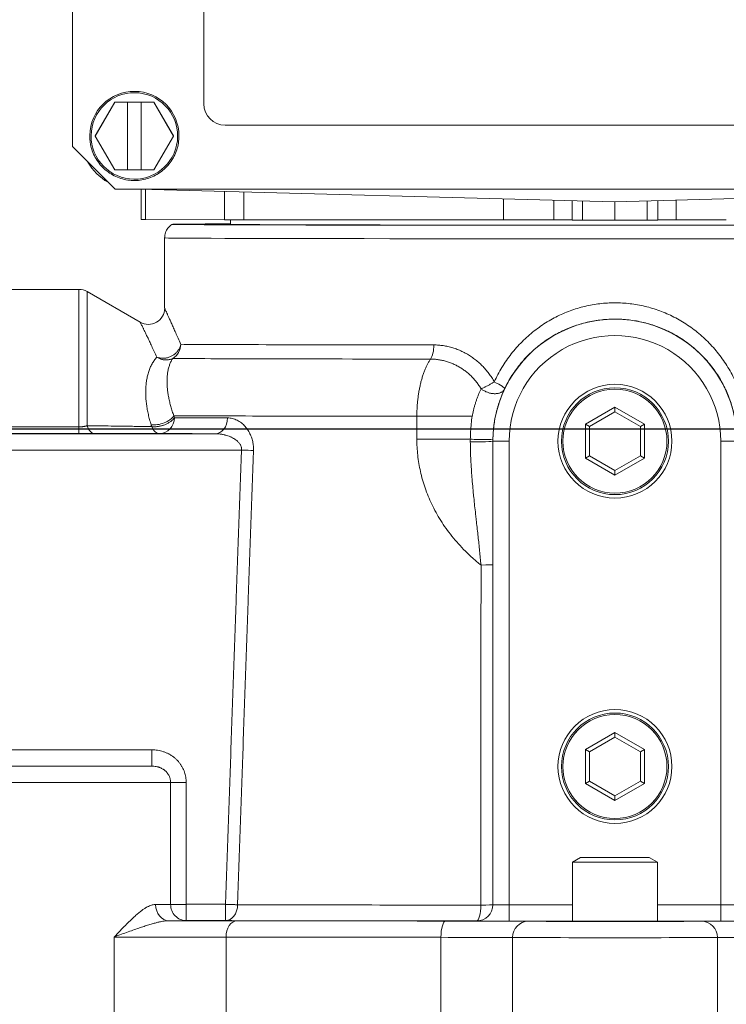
# Model space of a CAD drawing. Extents: x 0 to 796, y 0 to 496.
# Tile 35 of 222: x 108.58 to 111.06, y 307.88 to 311.33. Entities that reach past the tile are written whole.
import ezdxf

# ---------------------------------------------------------------- set-up
doc = ezdxf.new("R2010")
doc.units = 0
doc.header["$LTSCALE"] = 12
doc.header["$MEASUREMENT"] = 0
doc.layers.get('0').update_dxf_attribs({"linetype": 'CONTINUOUS'})
doc.layers.add('X', color=1, linetype='CONTINUOUS')

# ---------------------------------------------------------------- blocks, each defined once
blk = doc.blocks.new('GASTRAIN')
at = {"layer": 'X', "lineweight": 13}
for p, q in [((62.4458, 298.9675), (62.4458, 290.148)), ((62.9055, 292.7789), (62.9055, 290.2975)), ((62.5941, 290.304), (62.5255, 290.1853)), ((62.5255, 290.1851), (62.5941, 290.3038)), ((62.5941, 290.304), (62.7311, 290.304)), ((62.5941, 290.3038), (62.5941, 290.304)), ((62.5941, 290.3038), (62.6388, 290.3038)), ((62.6388, 290.3039), (62.6863, 290.3039)), ((62.6388, 290.3038), (62.6388, 290.3039)), ((62.6388, 290.0665), (62.6388, 290.3038)), ((62.6863, 290.3039), (62.6863, 290.3038)), ((62.6863, 290.3038), (62.7311, 290.3038)), ((62.6863, 290.0665), (62.6863, 290.3038)), ((62.7996, 290.1853), (62.7311, 290.304)), ((62.7311, 290.3038), (62.7311, 290.304)), ((62.7311, 290.3038), (62.7996, 290.1851)), ((62.9802, 290.2227), (65.7083, 290.2227)), ((62.5064, 290.1854), (62.5064, 290.1854)), ((62.5255, 290.1853), (62.5255, 290.1851)), ((62.5941, 290.0665), (62.5255, 290.1851)), ((62.7996, 290.1851), (62.7311, 290.0665)), ((62.7996, 290.1851), (62.7996, 290.1853)), ((62.8187, 290.1854), (62.8187, 290.1854)), ((62.5953, 289.9985), (62.4458, 290.148)), ((62.6388, 290.0665), (62.5941, 290.0665)), ((62.6388, 290.0666), (62.6863, 290.0666)), ((62.7311, 290.0665), (62.6863, 290.0665)), ((62.5953, 289.9985), (66.0932, 289.9985)), ((64.3442, 289.9549), (62.6791, 289.9985)), ((62.6867, 289.8932), (62.6867, 289.9983)), ((62.7017, 289.9979), (62.7017, 289.8931)), ((66.0094, 289.9985), (64.3442, 289.9549)), ((62.9775, 289.9907), (62.9775, 289.8921)), ((63.0454, 289.9889), (63.0454, 289.892)), ((63.9547, 289.9651), (63.9547, 289.8915)), ((64.1307, 289.9605), (64.1307, 289.8914)), ((64.1948, 289.8908), (64.1948, 289.9588)), ((64.2312, 289.8908), (64.2312, 289.9579)), ((64.3442, 289.9549), (64.3442, 289.8907)), ((64.4573, 289.9579), (64.4573, 289.8908)), ((64.4937, 289.9588), (64.4937, 289.8908)), ((64.5578, 289.8914), (64.5578, 289.9605)), ((62.7017, 289.8931), (62.9775, 289.8921)), ((62.9989, 289.8758), (62.9989, 289.892)), ((63.0454, 289.892), (63.9547, 289.8915)), ((64.2312, 289.8908), (64.3442, 289.8907)), ((64.3442, 289.8907), (64.4573, 289.8908)), ((62.7685, 289.5822), (62.7685, 289.8284)), ((62.4685, 289.648), (62.0424, 289.648)), ((62.4685, 289.1665), (62.4685, 289.648)), ((62.497, 289.1707), (62.497, 289.6404)), ((62.6831, 289.5329), (62.497, 289.6404)), ((64.3442, 289.2356), (64.241, 289.176)), ((64.3442, 289.2192), (64.2553, 289.1678)), ((64.4475, 289.176), (64.3442, 289.2356)), ((64.3442, 289.2356), (64.3442, 289.2192)), ((64.4332, 289.1678), (64.3442, 289.2192)), ((63.651, 289.1231), (63.6508, 289.2038)), ((64.241, 289.176), (64.241, 289.0568)), ((64.241, 289.176), (64.2553, 289.1678)), ((64.4475, 289.176), (64.4332, 289.1678)), ((64.4475, 289.0568), (64.4475, 289.176)), ((62.4685, 289.1665), (62.0424, 289.1665)), ((62.4685, 289.1429), (62.0424, 289.1429)), ((62.9442, 289.1426), (62.0424, 289.1426)), ((62.4685, 289.1665), (62.4685, 289.1429)), ((64.2553, 289.1678), (64.2553, 289.0651)), ((64.4332, 289.0651), (64.4332, 289.1678)), ((63.9171, 289.1165), (63.9171, 289.1168)), ((63.9171, 289.1165), (63.9171, 287.4934)), ((63.974, 289.1164), (63.974, 287.4932)), ((64.7144, 287.4932), (64.7144, 289.1164)), ((63.0378, 289.0855), (62.0424, 289.0855)), ((64.241, 289.0568), (64.2553, 289.0651)), ((64.241, 289.0568), (64.3442, 288.9972)), ((64.2553, 289.0654), (64.3442, 289.014)), ((64.2553, 289.0651), (64.3442, 289.0137)), ((64.3442, 289.014), (64.4332, 289.0654)), ((64.3442, 289.0137), (64.4332, 289.0651)), ((64.3442, 288.9972), (64.4475, 289.0568)), ((64.4475, 289.0568), (64.4332, 289.0651)), ((64.3442, 289.0137), (64.3442, 289.014)), ((64.3442, 288.9972), (64.3442, 289.0137)), ((64.3442, 288.0965), (64.241, 288.0369)), ((64.3442, 288.0801), (64.2553, 288.0288)), ((64.4475, 288.0369), (64.3442, 288.0965)), ((64.3442, 288.0965), (64.3442, 288.0801)), ((64.4332, 288.0288), (64.3442, 288.0801)), ((62.0424, 288.0357), (62.7234, 288.0357)), ((62.7234, 287.9786), (62.7234, 288.0357)), ((64.241, 288.0369), (64.241, 287.9177)), ((64.241, 288.0369), (64.2553, 288.0288)), ((64.4475, 288.0369), (64.4332, 288.0288)), ((64.4475, 287.9177), (64.4475, 288.0369)), ((64.2553, 288.0288), (64.2553, 287.926)), ((64.4332, 287.926), (64.4332, 288.0288)), ((62.0424, 287.9786), (62.7234, 287.9786)), ((62.7894, 287.9217), (62.7894, 287.4946)), ((62.8441, 287.9218), (62.8441, 287.4947)), ((64.241, 287.9177), (64.2553, 287.926)), ((64.241, 287.9177), (64.3442, 287.8581)), ((64.2553, 287.9263), (64.3442, 287.8749)), ((64.2553, 287.926), (64.3442, 287.8746)), ((64.3442, 287.8749), (64.4332, 287.9263)), ((64.3442, 287.8746), (64.4332, 287.926)), ((64.3442, 287.8581), (64.4475, 287.9177)), ((64.4475, 287.9177), (64.4332, 287.926)), ((64.3442, 287.8746), (64.3442, 287.8749)), ((64.3442, 287.8581), (64.3442, 287.8746)), ((64.2242, 287.6586), (64.1957, 287.6422)), ((64.4643, 287.6586), (64.4928, 287.6422)), ((64.1957, 287.4355), (64.1957, 287.6422)), ((64.4928, 287.4355), (64.4928, 287.6422)), ((62.8441, 287.4947), (62.8441, 287.4376)), ((62.9814, 287.4947), (62.8441, 287.4947)), ((62.9814, 287.4947), (62.9814, 287.4376)), ((63.974, 287.4932), (64.1957, 287.4932)), ((63.974, 287.4362), (63.974, 287.4932)), ((64.4928, 287.4932), (64.7144, 287.4932)), ((64.7144, 287.4362), (64.7144, 287.4932)), ((62.9814, 287.4376), (62.8441, 287.4376)), ((63.8601, 287.4364), (63.8601, 287.4364)), ((63.974, 287.4362), (64.1957, 287.4362)), ((64.4928, 287.4362), (64.7144, 287.4362)), ((62.5916, 287.0242), (62.5916, 287.3802)), ((62.9834, 287.0241), (62.9834, 287.3801)), ((63.7353, 287.3791), (63.7353, 287.0232)), ((63.9853, 287.3785), (63.9853, 287.0225)), ((64.7032, 287.0225), (64.7032, 287.3785))]:
    blk.add_line(p, q, dxfattribs=at)
blk.add_arc((62.4685, 289.5911), 0.057, 60, 90, dxfattribs=at)
at = {"layer": 'X', "lineweight": 13, "extrusion": (0, 0, -1)}
for centre, major_axis, ratio, start_param, end_param in [((62.6626, 290.1854), (-0.1561, 0), 0.999998, 0.011528, 3.141593), ((62.6626, 290.1854), (-0.1561, 0), 0.999998, 0.011681, 3.141593), ((62.6626, 290.1853), (-0.1514, 0), 0.999998, 0.011681, 6.294866), ((62.9802, 290.2975), (-0.0747, 0), 0.999998, -1.570796, 0), ((62.6626, 290.1854), (-0.1561, 0), 0.999998, 0, 0.011681), ((62.6626, 290.1859), (-0.1869, 0), 0.999998, -1.056248, -0.514549), ((64.12, 289.8913), (0.0747, 0), 0.002092, -1.427449, 0), ((64.5685, 289.8913), (-0.0747, 0), 0.002092, 0, 1.427449), ((62.7698, 289.4556), (-0.0004, -0.057), 0.964354, -1.578717, -0.52652), ((63.9067, 289.3242), (0.0515, -0.0244), 0.120121, -1.327063, -0.000915), ((64.3442, 289.1164), (0.1993, 0), 0.999998, -1.570796, 4.712389), ((64.3442, 289.1164), (0.1871, 0), 0.999998, -1.570796, 4.712389), ((64.3442, 289.1164), (-0.182, 0), 0.999998, -1.570796, 4.712389), ((64.3442, 289.2071), (-1.724, 0), 0.002092, -1.156865, -0.461561), ((63.7462, 289.1174), (0.2373, 0), 0.026491, -1.983954, -1.173086), ((63.974, 289.1165), (-0.057, 0), 0.002092, -1.570796, 0), ((63.0378, 289.0854), (0.0569, -0.002), 0.002095, -1.57087, -0.748897), ((64.3442, 287.9773), (0.182, 0), 0.999998, -1.570796, 4.712389), ((62.8441, 287.9217), (-0.057, 0), 0.002092, 0.285182, 1.570843), ((62.4433, 287.4948), (0.3607, 0), 0.002092, 0.285096, 0.618515), ((62.8441, 287.4945), (-0.057, 0), 0.002092, 0.285096, 1.570796), ((62.9814, 287.4945), (-0.0001, -0.057), 0.746422, -1.547759, -0.003144), ((64.3442, 287.4956), (-1.7688, 0), 0.002092, -1.302438, -0.728125), ((63.8601, 287.4934), (0, -0.057), 0.265148, -1.546786, -0.00217), ((62.4433, 287.4378), (0.4177, 0), 0.002092, 0.285096, 0.618519), ((64.3442, 287.4401), (-1.8258, 0), 0.002092, -1.302438, -0.728125), ((63.0218, 287.3801), (0.0001, 0.057), 0.674675, -1.573631, -0.002834), ((64.3442, 287.4401), (-1.9601, 0), 0.002092, -1.264125, -0.830271), ((63.7525, 287.3793), (0, 0.057), 0.301887, -1.572991, -0.002194), ((64.042, 287.3785), (0.0012, 0.0569), 0.995035, -1.591817, -0.021021), ((64.3442, 287.4355), (0.3038, 0), 0.002092, 0.099672, 3.04192), ((64.3442, 287.3832), (-2.0171, 0), 0.002092, -1.264125, -0.830271), ((64.3442, 287.3786), (0.3607, 0), 0.002092, 0.099672, 3.04192)]:
    blk.add_ellipse(centre, major_axis=major_axis, ratio=ratio, start_param=start_param, end_param=end_param, dxfattribs=at)
at = {"layer": 'X', "lineweight": 13}
for centre, major_axis, ratio, start_param, end_param in [((62.7988, 289.8932), (-0.1121, 0), 0.002092, 0, 0.523603), ((64.3442, 289.8758), (-1.5502, 0), 0.002092, 0, 3.661556), ((64.3442, 289.8758), (-1.5502, 0), 0.002092, -0.519963, 0), ((63.0746, 289.8922), (0.1121, 0), 0.002092, -2.617989, -1.834444), ((64.3442, 289.8758), (-1.3453, 0), 0.002092, 0, 3.141593), ((64.3442, 289.8945), (1.4948, 0), 0.002092, -1.834426, -1.714144), ((64.2321, 289.8908), (-0.0374, 0), 0.002092, 0.000029, 1.544625), ((64.4564, 289.8908), (0.0374, 0), 0.002092, -1.544615, -0.000049), ((64.3442, 289.8945), (1.4948, 0), 0.002092, -1.427449, -1.307166), ((64.3442, 289.8284), (-1.5757, 0), 0.002092, 0, 3.141593), ((62.7116, 289.5822), (0.057, 0), 0.999998, -2.094748, -0.000322), ((64.3442, 289.1165), (0.4271, 0), 0.999998, 0, 3.141593), ((64.3442, 289.1164), (0.3702, 0), 0.999998, 0, 3.141593), ((64.3442, 289.4565), (-1.5757, 0), 0.002092, 0.26779, 1.156865), ((63.6876, 289.4534), (0.0001, 0.057), 0.402211, -2.620688, -1.568511), ((64.3442, 289.407), (-1.6044, 0), 0.002092, 0.267796, 1.156863), ((62.7497, 289.207), (0.0545, 0.0165), 0.537691, -2.274273, -0.556354), ((62.5255, 289.1999), (0.0001, -0.057), 0.582847, -1.033652, -0.002575), ((62.7517, 289.2002), (-0.0002, -0.057), 0.894121, 0.004673, 1.549288), ((64.3442, 289.2004), (1.7242, 0), 0.002092, -2.677265, -2.475144), ((62.9442, 289.1996), (-0.0002, -0.057), 0.78602, 0.003388, 1.548), ((62.7517, 289.2002), (0.0001, -0.057), 0.612011, -0.958793, -0.002645), ((64.3442, 289.1449), (1.7811, 0), 0.002092, -2.677265, -2.475144), ((63.8602, 289.1246), (0.0569, -0.0009), 0.033211, -1.968025, -0.000035), ((64.1983, 289.1261), (-0.0261, -0.4238), 0.847609, -1.511767, -1.491242), ((63.8601, 289.1168), (0.057, 0), 0.044645, -1.967768, -0.000011), ((63.9224, 289.1204), (-0.0004, -0.0475), 0.111022, -1.638627, -1.494424), ((64.7144, 289.1165), (0.057, 0), 0.002092, -1.570796, 0), ((63.8601, 288.6841), (0.057, 0), 0.025093, -1.297741, 0.000008), ((64.3442, 287.9773), (-0.1993, 0), 0.999998, -4.712389, 1.570796), ((64.3442, 287.9774), (-0.1871, 0), 0.999998, -4.712389, 1.570796), ((64.3442, 287.6422), (-0.1486, 0), 0.002092, -0.003624, 3.141593), ((64.3442, 287.6422), (0.1486, 0), 0.002092, 0, 0.003624), ((62.7835, 287.4943), (0.0002, -0.057), 0.814739, -1.574404, -0.003632), ((62.8441, 287.4945), (0.0004, -0.057), 0.959632, -1.578235, -0.007438), ((63.8601, 287.4934), (0.057, 0), 0.999998, -1.570796, 0), ((63.8601, 287.4934), (0.057, 0), 0.999998, -1.570796, 0), ((63.8601, 287.4934), (0.057, 0), 0.025057, -1.302532, 0), ((63.974, 287.4934), (-0.057, 0), 0.002092, 0, 1.570796), ((64.7144, 287.4934), (0.057, 0), 0.002092, -1.570796, 0), ((62.74, 287.4365), (-0.4177, 0), 0.002092, -2.311322, -1.675221), ((63.6264, 287.4354), (0.4177, 0), 0.002092, 0.099672, 1.264125), ((63.974, 287.4364), (-0.1139, 0), 0.002092, 0, 1.570796), ((64.3442, 287.4355), (-0.1486, 0), 0.002092, 0, 3.141593), ((65.0621, 287.4354), (-0.4177, 0), 0.002092, -1.264125, -0.099672), ((64.6465, 287.3785), (-0.0012, 0.0569), 0.995035, -1.591817, -0.021021), ((64.7144, 287.4364), (0.1139, 0), 0.002092, -1.570796, 0), ((62.74, 287.3795), (-0.3607, 0), 0.002092, -2.311322, -1.14687), ((63.6264, 287.3784), (0.3607, 0), 0.002092, 0.099672, 1.264125), ((65.0621, 287.3784), (-0.3607, 0), 0.002092, -1.264125, -0.099672)]:
    blk.add_ellipse(centre, major_axis=major_axis, ratio=ratio, start_param=start_param, end_param=end_param, dxfattribs=at)
at = {"layer": 'X', "lineweight": 13, "extrusion": (0, 0, -1)}
blk.add_ellipse((64.3442, 287.6586), major_axis=(0.1201, 0), ratio=0.002092, dxfattribs=at)
at = {"layer": 'X', "lineweight": 13}
for points, knots in [([(62.8187, 290.1854), (62.8187, 290.1687), (62.816, 290.152), (62.8055, 290.1204), (62.7977, 290.1055), (62.7779, 290.0787), (62.7658, 290.067), (62.7385, 290.0479), (62.7233, 290.0405), (62.6914, 290.031), (62.6746, 290.0288), (62.6413, 290.0298), (62.6248, 290.0329), (62.5935, 290.0443), (62.5788, 290.0526), (62.5526, 290.0732), (62.5412, 290.0857), (62.5229, 290.1135), (62.516, 290.1289), (62.5082, 290.1581), (62.5064, 290.1717), (62.5064, 290.1854)], [3.141593, 3.141593, 3.141593, 3.141593, 3.461593, 3.461593, 3.781593, 3.781593, 4.101593, 4.101593, 4.421593, 4.421593, 4.741593, 4.741593, 5.061593, 5.061593, 5.381593, 5.381593, 5.701593, 5.701593, 6.021593, 6.021593, 6.283185, 6.283185, 6.283185, 6.283185]), ([(62.7685, 289.8284), (62.7685, 289.8345), (62.7696, 289.8408), (62.7735, 289.8523), (62.7764, 289.8578), (62.7839, 289.8678), (62.7887, 289.8723), (62.794, 289.8758)], [0, 0, 0, 0, 0.01852997, 0.01852997, 0.03671883, 0.03671883, 0.05609386, 0.05609386, 0.05609386, 0.05609386]), ([(62.7685, 289.5822), (62.7685, 289.5822), (62.7687, 289.5819), (62.7692, 289.5808), (62.7695, 289.58), (62.7705, 289.5778), (62.7712, 289.5764), (62.7727, 289.5731), (62.7736, 289.5711), (62.7756, 289.5667), (62.7768, 289.5641), (62.7793, 289.5585), (62.7808, 289.5554), (62.7839, 289.5486), (62.7855, 289.5448), (62.7892, 289.5368), (62.7911, 289.5324), (62.7953, 289.5231), (62.7975, 289.5181), (62.8022, 289.5074), (62.8047, 289.5018), (62.81, 289.4898), (62.8127, 289.4835), (62.8185, 289.4701), (62.8216, 289.463), (62.8247, 289.4556)], [0, 0, 0, 0, 0.0833333, 0.0833333, 0.1666667, 0.1666667, 0.25, 0.25, 0.3333333, 0.3333333, 0.4166667, 0.4166667, 0.5, 0.5, 0.5833333, 0.5833333, 0.6666667, 0.6666667, 0.75, 0.75, 0.8333333, 0.8333333, 0.9166667, 0.9166667, 0.9999714, 0.9999714, 0.9999714, 0.9999714]), ([(62.6831, 289.5329), (62.6831, 289.5329), (62.6832, 289.5326), (62.6835, 289.5321), (62.6838, 289.5315), (62.6842, 289.5307), (62.6847, 289.5296), (62.6852, 289.5286), (62.6859, 289.5272), (62.6866, 289.5256), (62.6874, 289.524), (62.6884, 289.5221), (62.6894, 289.52), (62.6905, 289.5178), (62.6917, 289.5153), (62.693, 289.5126), (62.6943, 289.5099), (62.6958, 289.5069), (62.6974, 289.5036), (62.699, 289.5003), (62.7007, 289.4967), (62.7026, 289.4928), (62.7045, 289.4889), (62.7065, 289.4847), (62.7087, 289.4802), (62.7109, 289.4757), (62.7132, 289.4709), (62.7156, 289.4657), (62.718, 289.4606), (62.7206, 289.4551), (62.7233, 289.4493), (62.7261, 289.4436), (62.7289, 289.4374), (62.7319, 289.431), (62.7349, 289.4245), (62.738, 289.4177), (62.7413, 289.4106)], [0, 0, 0, 0, 0.0833334, 0.0833334, 0.0833334, 0.1666667, 0.1666667, 0.1666667, 0.25, 0.25, 0.25, 0.3333334, 0.3333334, 0.3333334, 0.4166667, 0.4166667, 0.4166667, 0.5, 0.5, 0.5, 0.5833333, 0.5833333, 0.5833333, 0.6666667, 0.6666667, 0.6666667, 0.75, 0.75, 0.75, 0.8333333, 0.8333333, 0.8333333, 0.9166667, 0.9166667, 0.9166667, 1, 1, 1, 1]), ([(62.7413, 289.4106), (62.7429, 289.41), (62.7461, 289.4089), (62.7511, 289.4077), (62.7564, 289.407), (62.7617, 289.4067), (62.7672, 289.4069), (62.7726, 289.4076), (62.7781, 289.4088), (62.7835, 289.4104), (62.7887, 289.4124), (62.7937, 289.4149), (62.7985, 289.4177), (62.8031, 289.421), (62.8073, 289.4245), (62.8111, 289.4284), (62.8146, 289.4325), (62.8176, 289.4369), (62.8201, 289.4414), (62.8222, 289.4461), (62.8238, 289.4508), (62.8244, 289.454), (62.8247, 289.4556)], [0, 0, 0, 0, 0.05, 0.1, 0.15, 0.2, 0.25, 0.3, 0.35, 0.4, 0.45, 0.5, 0.55, 0.6, 0.65, 0.7, 0.75, 0.8, 0.85, 0.9, 0.95, 0.9999206, 0.9999206, 0.9999206, 0.9999206]), ([(62.797, 289.4061), (62.7955, 289.4054), (62.794, 289.4047), (62.7924, 289.4041), (62.7908, 289.4035), (62.7891, 289.403), (62.7874, 289.4026), (62.7857, 289.4021), (62.784, 289.4018), (62.7822, 289.4015), (62.7805, 289.4012), (62.7787, 289.401), (62.7769, 289.4009), (62.7751, 289.4008), (62.7733, 289.4007), (62.7715, 289.4008), (62.7697, 289.4009), (62.7679, 289.401), (62.7661, 289.4013), (62.7643, 289.4015), (62.7625, 289.4018), (62.7607, 289.4022), (62.759, 289.4026), (62.7572, 289.4031), (62.7555, 289.4037), (62.7538, 289.4043), (62.7521, 289.4049), (62.7505, 289.4056), (62.7489, 289.4063), (62.7473, 289.4071), (62.7458, 289.408), (62.7442, 289.4088), (62.7427, 289.4097), (62.7413, 289.4106)], [0, 0, 0, 0, 0.090909, 0.090909, 0.090909, 0.181818, 0.181818, 0.181818, 0.272727, 0.272727, 0.272727, 0.363636, 0.363636, 0.363636, 0.454545, 0.454545, 0.454545, 0.545455, 0.545455, 0.545455, 0.636364, 0.636364, 0.636364, 0.727273, 0.727273, 0.727273, 0.818182, 0.818182, 0.818182, 0.909091, 0.909091, 0.909091, 1, 1, 1, 1]), ([(63.6508, 289.2038), (63.6509, 289.2093), (63.651, 289.2147), (63.6512, 289.2202), (63.6514, 289.2256), (63.6517, 289.231), (63.6521, 289.2364), (63.6524, 289.2418), (63.6529, 289.2471), (63.6534, 289.2524), (63.6539, 289.2577), (63.6545, 289.263), (63.6551, 289.2682), (63.6558, 289.2734), (63.6565, 289.2786), (63.6573, 289.2836), (63.6581, 289.2887), (63.6589, 289.2937), (63.6599, 289.2987), (63.6608, 289.3036), (63.6618, 289.3085), (63.6629, 289.3132), (63.6639, 289.318), (63.6651, 289.3227), (63.6663, 289.3273), (63.6675, 289.3318), (63.6687, 289.3363), (63.6701, 289.3407), (63.6714, 289.345), (63.6728, 289.3493), (63.6742, 289.3534), (63.6756, 289.3575), (63.6771, 289.3615), (63.6787, 289.3653), (63.6802, 289.3692), (63.6818, 289.3729), (63.6834, 289.3764), (63.685, 289.38), (63.6867, 289.3834), (63.6884, 289.3866), (63.6901, 289.3898), (63.6918, 289.3929), (63.6936, 289.3958), (63.6953, 289.3987), (63.6971, 289.4014), (63.6989, 289.4039)], [0, 0, 0, 0, 0.0666666, 0.0666666, 0.0666666, 0.1333333, 0.1333333, 0.1333333, 0.1999999, 0.1999999, 0.1999999, 0.2666666, 0.2666666, 0.2666666, 0.3333332, 0.3333332, 0.3333332, 0.3999998, 0.3999998, 0.3999998, 0.4666665, 0.4666665, 0.4666665, 0.5333331, 0.5333331, 0.5333331, 0.5999997, 0.5999997, 0.5999997, 0.6666664, 0.6666664, 0.6666664, 0.733333, 0.733333, 0.733333, 0.7999997, 0.7999997, 0.7999997, 0.8666663, 0.8666663, 0.8666663, 0.9333329, 0.9333329, 0.9333329, 0.9999995, 0.9999995, 0.9999995, 0.9999995]), ([(63.6989, 289.4039), (63.7036, 289.4039), (63.713, 289.4036), (63.7271, 289.402), (63.741, 289.3994), (63.7548, 289.3958), (63.7684, 289.3912), (63.7817, 289.3857), (63.7946, 289.3792), (63.807, 289.3718), (63.8189, 289.3636), (63.8302, 289.3546), (63.8408, 289.3449), (63.8508, 289.3345), (63.8599, 289.3235), (63.8683, 289.3119), (63.8733, 289.3039), (63.8757, 289.2998)], [0.0000225, 0.0000225, 0.0000225, 0.0000225, 0.0666667, 0.1333333, 0.2, 0.2666667, 0.3333333, 0.4, 0.4666667, 0.5333333, 0.6, 0.6666667, 0.7333333, 0.8, 0.8666667, 0.9333333, 1, 1, 1, 1]), ([(63.8757, 289.2998), (63.8766, 289.3002), (63.8776, 289.3006), (63.8787, 289.3011), (63.8798, 289.3016), (63.8809, 289.3021), (63.8822, 289.3027), (63.8835, 289.3033), (63.8848, 289.3039), (63.8862, 289.3045), (63.8876, 289.3052), (63.8891, 289.3059), (63.8906, 289.3067), (63.8921, 289.3074), (63.8937, 289.3082), (63.8953, 289.309), (63.8968, 289.3098), (63.8985, 289.3107), (63.9001, 289.3116), (63.9017, 289.3124), (63.9033, 289.3133), (63.9049, 289.3142), (63.9066, 289.3152), (63.9081, 289.3161), (63.9097, 289.317), (63.9112, 289.3179), (63.9127, 289.3188), (63.9142, 289.3196), (63.9156, 289.3205), (63.917, 289.3213), (63.9183, 289.3221), (63.9196, 289.3229), (63.9208, 289.3236), (63.922, 289.3243)], [0, 0, 0, 0, 0.0909091, 0.0909091, 0.0909091, 0.1818181, 0.1818181, 0.1818181, 0.2727272, 0.2727272, 0.2727272, 0.3636362, 0.3636362, 0.3636362, 0.4545453, 0.4545453, 0.4545453, 0.5454544, 0.5454544, 0.5454544, 0.6363634, 0.6363634, 0.6363634, 0.7272725, 0.7272725, 0.7272725, 0.8181815, 0.8181815, 0.8181815, 0.9090906, 0.9090906, 0.9090906, 0.9999997, 0.9999997, 0.9999997, 0.9999997]), ([(63.8757, 289.2998), (63.8742, 289.2967), (63.8713, 289.2904), (63.8671, 289.2805), (63.8631, 289.2702), (63.8593, 289.2596), (63.8557, 289.2487), (63.8524, 289.2376), (63.8495, 289.2263), (63.8469, 289.215), (63.8453, 289.2075), (63.8447, 289.2038)], [0, 0, 0, 0, 0.1111111, 0.2222222, 0.3333333, 0.4444444, 0.5555556, 0.6666667, 0.7777778, 0.8888889, 0.9999596, 0.9999596, 0.9999596, 0.9999596]), ([(62.7232, 289.1674), (62.718, 289.1675), (62.7127, 289.1676), (62.7074, 289.1677), (62.6908, 289.168), (62.6735, 289.1682), (62.6556, 289.1685), (62.638, 289.1688), (62.6198, 289.169), (62.6008, 289.1693), (62.5943, 289.1694), (62.5877, 289.1695), (62.581, 289.1696), (62.5547, 289.1699), (62.5266, 289.1703), (62.497, 289.1707)], [0, 0, 0, 0, 0.0810282, 0.0810282, 0.0810282, 0.3333333, 0.3333333, 0.3333333, 0.5820171, 0.5820171, 0.5820171, 0.6666666, 0.6666666, 0.6666666, 0.9999965, 0.9999965, 0.9999965, 0.9999965]), ([(62.7212, 289.1739), (62.7214, 289.1732), (62.7216, 289.1725), (62.7221, 289.171), (62.7223, 289.1703), (62.7228, 289.1689), (62.723, 289.1682), (62.7232, 289.1674)], [0.0000215, 0.0000215, 0.0000215, 0.0000215, 0.3333477, 0.3333477, 0.6666738, 0.6666738, 1, 1, 1, 1]), ([(62.7232, 289.1674), (62.7248, 289.1672), (62.7264, 289.1671), (62.7281, 289.167), (62.7298, 289.1669), (62.7315, 289.1669), (62.7332, 289.1669), (62.735, 289.1669), (62.7368, 289.167), (62.7386, 289.1671), (62.7404, 289.1672), (62.7422, 289.1674), (62.744, 289.1676), (62.7459, 289.1679), (62.7477, 289.1682), (62.7496, 289.1685), (62.7514, 289.1689), (62.7533, 289.1693), (62.7551, 289.1697), (62.757, 289.1702), (62.7588, 289.1707), (62.7607, 289.1712), (62.762, 289.1716), (62.7633, 289.1721), (62.7645, 289.1725), (62.7651, 289.1727), (62.7656, 289.1729), (62.7661, 289.1731), (62.7679, 289.1737), (62.7697, 289.1744), (62.7714, 289.1751), (62.7731, 289.1759), (62.7748, 289.1767), (62.7765, 289.1775), (62.7782, 289.1783), (62.7798, 289.1792), (62.7813, 289.1801), (62.7829, 289.181), (62.7844, 289.1819), (62.7859, 289.1828), (62.7874, 289.1838), (62.7888, 289.1848), (62.7901, 289.1858), (62.7914, 289.1868), (62.7927, 289.1878), (62.7939, 289.1889), (62.7951, 289.19), (62.7962, 289.191), (62.7973, 289.1921), (62.7983, 289.1932), (62.7993, 289.1943), (62.8002, 289.1954), (62.8011, 289.1965), (62.8019, 289.1976), (62.8026, 289.1988)], [0.0000001, 0.0000001, 0.0000001, 0.0000001, 0.0588236, 0.0588236, 0.0588236, 0.1176471, 0.1176471, 0.1176471, 0.1764707, 0.1764707, 0.1764707, 0.2352942, 0.2352942, 0.2352942, 0.2941177, 0.2941177, 0.2941177, 0.3529412, 0.3529412, 0.3529412, 0.4117648, 0.4117648, 0.4117648, 0.4534734, 0.4534734, 0.4534734, 0.4705883, 0.4705883, 0.4705883, 0.5294118, 0.5294118, 0.5294118, 0.5882353, 0.5882353, 0.5882353, 0.6470589, 0.6470589, 0.6470589, 0.7058824, 0.7058824, 0.7058824, 0.7647059, 0.7647059, 0.7647059, 0.8235294, 0.8235294, 0.8235294, 0.882353, 0.882353, 0.882353, 0.9411765, 0.9411765, 0.9411765, 1, 1, 1, 1]), ([(63.8447, 289.2038), (63.8396, 289.2039), (63.8345, 289.2039), (63.8293, 289.204), (63.8241, 289.204), (63.8188, 289.204), (63.8135, 289.2041), (63.8082, 289.2041), (63.8028, 289.2042), (63.7974, 289.2042), (63.792, 289.2042), (63.7865, 289.2042), (63.781, 289.2043), (63.7755, 289.2043), (63.77, 289.2043), (63.7645, 289.2043), (63.759, 289.2043), (63.7534, 289.2043), (63.7479, 289.2043), (63.7423, 289.2043), (63.7368, 289.2043), (63.7312, 289.2043), (63.7257, 289.2043), (63.7202, 289.2042), (63.7147, 289.2042), (63.7092, 289.2042), (63.7037, 289.2042), (63.6983, 289.2041), (63.6928, 289.2041), (63.6874, 289.2041), (63.6821, 289.204), (63.6768, 289.204), (63.6715, 289.2039), (63.6663, 289.2039), (63.661, 289.2039), (63.6559, 289.2038), (63.6508, 289.2038)], [0, 0, 0, 0, 0.0833333, 0.0833333, 0.0833333, 0.1666667, 0.1666667, 0.1666667, 0.25, 0.25, 0.25, 0.3333333, 0.3333333, 0.3333333, 0.4166667, 0.4166667, 0.4166667, 0.5, 0.5, 0.5, 0.5833333, 0.5833333, 0.5833333, 0.6666667, 0.6666667, 0.6666667, 0.75, 0.75, 0.75, 0.8333333, 0.8333333, 0.8333333, 0.9166667, 0.9166667, 0.9166667, 1, 1, 1, 1]), ([(63.8447, 289.2038), (63.8433, 289.1951), (63.8422, 289.1863), (63.8404, 289.1685), (63.8396, 289.1595), (63.8386, 289.1414), (63.8383, 289.1323), (63.8381, 289.1232)], [0, 0, 0, 0, 0.333333, 0.333333, 0.666667, 0.666667, 1, 1, 1, 1]), ([(63.9243, 289.1948), (63.9228, 289.1871), (63.9216, 289.1793), (63.9206, 289.1715), (63.9196, 289.1636), (63.9188, 289.1557), (63.9182, 289.1477), (63.9176, 289.1397), (63.9173, 289.1317), (63.9172, 289.1237)], [0.0000013, 0.0000013, 0.0000013, 0.0000013, 0.3333341, 0.3333341, 0.3333341, 0.666667, 0.666667, 0.666667, 0.9999999, 0.9999999, 0.9999999, 0.9999999]), ([(62.9442, 289.1426), (62.9479, 289.1426), (62.9515, 289.1425), (62.9555, 289.1422), (62.9559, 289.1421), (62.9603, 289.1417), (62.9643, 289.1412), (62.972, 289.1399), (62.9757, 289.1391), (62.9797, 289.1381), (62.9801, 289.138), (62.9837, 289.1371), (62.9867, 289.1362), (62.9927, 289.1342), (62.9957, 289.133), (62.9995, 289.1314), (63.0006, 289.1309), (63.0032, 289.1297), (63.0047, 289.129), (63.0084, 289.127), (63.0106, 289.1257), (63.0147, 289.1232), (63.0166, 289.1219), (63.02, 289.1193), (63.0216, 289.118), (63.0244, 289.1154), (63.0257, 289.1141), (63.0281, 289.1116), (63.0291, 289.1103), (63.0301, 289.1091), (63.0301, 289.1091), (63.031, 289.1078), (63.0319, 289.1066), (63.0334, 289.1041), (63.034, 289.1029), (63.0351, 289.1006), (63.0356, 289.0994), (63.0361, 289.0979), (63.0363, 289.0975), (63.0366, 289.0964), (63.0368, 289.0957), (63.0372, 289.0939), (63.0374, 289.0928), (63.0377, 289.0908), (63.0378, 289.0897), (63.0379, 289.0876), (63.0379, 289.0866), (63.0378, 289.0855)], [0.0000016, 0.0000016, 0.0000016, 0.0000016, 0.0503389, 0.0503389, 0.0555556, 0.0555556, 0.1111111, 0.1111111, 0.1666667, 0.1666667, 0.1729573, 0.1729573, 0.2222222, 0.2222222, 0.2777778, 0.2777778, 0.3006749, 0.3006749, 0.3333333, 0.3333333, 0.3888889, 0.3888889, 0.4444444, 0.4444444, 0.5, 0.5, 0.5555556, 0.5555556, 0.610088, 0.610088, 0.6111111, 0.6111111, 0.6666667, 0.6666667, 0.7222222, 0.7222222, 0.7777778, 0.7777778, 0.7975913, 0.7975913, 0.8333333, 0.8333333, 0.8888889, 0.8888889, 0.9444444, 0.9444444, 0.9999934, 0.9999934, 0.9999934, 0.9999934]), ([(63.8381, 289.1145), (63.8382, 289.1046), (63.8383, 289.0946), (63.8386, 289.0842), (63.8387, 289.0811), (63.8388, 289.078), (63.8389, 289.0749), (63.8391, 289.0675), (63.8394, 289.06), (63.8398, 289.0523), (63.8403, 289.0412), (63.8409, 289.0297), (63.8417, 289.0182), (63.8419, 289.0159), (63.842, 289.0137), (63.8422, 289.0115), (63.8428, 289.0021), (63.8435, 288.9927), (63.8443, 288.9835), (63.8452, 288.9722), (63.8462, 288.9611), (63.8472, 288.9505), (63.8475, 288.9472), (63.8478, 288.9439), (63.8481, 288.9406), (63.8488, 288.9335), (63.8495, 288.9264), (63.8502, 288.9195), (63.8513, 288.9095), (63.8523, 288.8997), (63.8533, 288.8902), (63.8544, 288.8806), (63.8554, 288.8712), (63.8564, 288.862), (63.8567, 288.8599), (63.8569, 288.8579), (63.8571, 288.8559), (63.8579, 288.8488), (63.8587, 288.8417), (63.8595, 288.8348), (63.8605, 288.8259), (63.8614, 288.8171), (63.8624, 288.8084), (63.8634, 288.7997), (63.8643, 288.7911), (63.8653, 288.7826), (63.8662, 288.7741), (63.8671, 288.7657), (63.868, 288.7573), (63.8684, 288.7536), (63.8688, 288.75), (63.8691, 288.7463), (63.8696, 288.7416), (63.8701, 288.737), (63.8706, 288.7323), (63.8715, 288.724), (63.8723, 288.7157), (63.8731, 288.7075), (63.8739, 288.6992), (63.8747, 288.691), (63.8755, 288.6827)], [0, 0, 0, 0, 0.0666667, 0.0666667, 0.0666667, 0.0866611, 0.0866611, 0.0866611, 0.1333333, 0.1333333, 0.1333333, 0.2, 0.2, 0.2, 0.2126628, 0.2126628, 0.2126628, 0.2666667, 0.2666667, 0.2666667, 0.3333333, 0.3333333, 0.3333333, 0.3541381, 0.3541381, 0.3541381, 0.4, 0.4, 0.4, 0.4666667, 0.4666667, 0.4666667, 0.5333333, 0.5333333, 0.5333333, 0.5480684, 0.5480684, 0.5480684, 0.6, 0.6, 0.6, 0.6666667, 0.6666667, 0.6666667, 0.7333333, 0.7333333, 0.7333333, 0.8, 0.8, 0.8, 0.8291753, 0.8291753, 0.8291753, 0.8666667, 0.8666667, 0.8666667, 0.9333333, 0.9333333, 0.9333333, 0.9999988, 0.9999988, 0.9999988, 0.9999988]), ([(63.0378, 289.0855), (63.0317, 288.9143), (63.0255, 288.7412), (63.0193, 288.5664), (63.0192, 288.5633), (63.0191, 288.5603), (63.019, 288.5573), (63.0128, 288.3854), (63.0067, 288.2117), (63.0005, 288.0362), (63.0003, 288.0307), (63.0001, 288.0252), (62.9999, 288.0197), (62.9938, 287.8465), (62.9876, 287.6715), (62.9814, 287.4947)], [0, 0, 0, 0, 0.333333, 0.333333, 0.333333, 0.339123, 0.339123, 0.339123, 0.666667, 0.666667, 0.666667, 0.676924, 0.676924, 0.676924, 1, 1, 1, 1]), ([(63.0795, 289.084), (63.0734, 288.9121), (63.0673, 288.7386), (63.0612, 288.5636), (63.0611, 288.561), (63.061, 288.5583), (63.0609, 288.5557), (63.0549, 288.3832), (63.0488, 288.2093), (63.0427, 288.0335), (63.0425, 288.0284), (63.0423, 288.0233), (63.0422, 288.0182), (63.0361, 287.8448), (63.0301, 287.6698), (63.0239, 287.4931)], [0, 0, 0, 0, 0.333333, 0.333333, 0.333333, 0.33832, 0.33832, 0.33832, 0.666667, 0.666667, 0.666667, 0.67623, 0.67623, 0.67623, 1, 1, 1, 1]), ([(63.8755, 288.6827), (63.8755, 288.5512), (63.8754, 288.4195), (63.8754, 288.2874), (63.8754, 288.1554), (63.8754, 288.0231), (63.8753, 287.8905), (63.8753, 287.758), (63.8753, 287.6251), (63.8752, 287.492)], [0, 0, 0, 0, 0.3333333, 0.3333333, 0.3333333, 0.6666667, 0.6666667, 0.6666667, 1, 1, 1, 1]), ([(62.7234, 287.9786), (62.7208, 287.9786), (62.718, 287.9786), (62.7119, 287.9786), (62.7054, 287.9786), (62.6945, 287.9785), (62.6824, 287.9785), (62.6692, 287.9785), (62.655, 287.9784), (62.6399, 287.9784), (62.6238, 287.9784), (62.607, 287.9783), (62.5894, 287.9783), (62.5711, 287.9783), (62.5523, 287.9783), (62.5329, 287.9783), (62.5132, 287.9783), (62.4931, 287.9783), (62.4728, 287.9782), (62.4524, 287.9782), (62.4319, 287.9782), (62.4115, 287.9782), (62.3913, 287.9783), (62.3713, 287.9783), (62.3515, 287.9783), (62.3322, 287.9783), (62.3134, 287.9783), (62.2953, 287.9783), (62.2778, 287.9783), (62.2668, 287.9784), (62.2614, 287.9784)], [0.0000012, 0.0000012, 0.0000012, 0.0000012, 0.037037, 0.037037, 0.0740741, 0.1111111, 0.1481481, 0.1851852, 0.2222222, 0.2592593, 0.2962963, 0.3333333, 0.3703704, 0.4074074, 0.4444444, 0.4814815, 0.5185185, 0.5555556, 0.5925926, 0.6296296, 0.6666667, 0.7037037, 0.7407407, 0.7777778, 0.8148148, 0.8518519, 0.8888889, 0.9259259, 0.962963, 1, 1, 1, 1]), ([(62.7234, 287.9786), (62.7255, 287.9786), (62.7277, 287.9786), (62.7302, 287.9784), (62.7307, 287.9783), (62.7337, 287.9781), (62.7361, 287.9777), (62.7409, 287.9768), (62.7431, 287.9763), (62.7466, 287.9753), (62.7478, 287.9749), (62.7499, 287.9742), (62.7508, 287.9739), (62.7538, 287.9727), (62.7557, 287.9718), (62.7595, 287.9699), (62.7613, 287.9689), (62.7638, 287.9673), (62.7645, 287.9669), (62.7662, 287.9657), (62.7671, 287.965), (62.7696, 287.9631), (62.771, 287.9618), (62.7738, 287.9592), (62.7752, 287.9578), (62.7768, 287.9558), (62.7773, 287.9553), (62.7784, 287.9538), (62.7791, 287.9529), (62.7809, 287.9504), (62.7818, 287.9488), (62.7836, 287.9456), (62.7844, 287.944), (62.7854, 287.9418), (62.7856, 287.9412), (62.7862, 287.9396), (62.7866, 287.9385), (62.7875, 287.9356), (62.788, 287.9339), (62.7887, 287.9305), (62.789, 287.9287), (62.7892, 287.9264), (62.7892, 287.9258), (62.7894, 287.924), (62.7894, 287.9229), (62.7894, 287.9217)], [0, 0, 0, 0, 0.050708, 0.050708, 0.0625, 0.0625, 0.125, 0.125, 0.1875, 0.1875, 0.222488, 0.222488, 0.25, 0.25, 0.3125, 0.3125, 0.375, 0.375, 0.401621, 0.401621, 0.4375, 0.4375, 0.5, 0.5, 0.5625, 0.5625, 0.584957, 0.584957, 0.625, 0.625, 0.6875, 0.6875, 0.75, 0.75, 0.770921, 0.770921, 0.8125, 0.8125, 0.875, 0.875, 0.9375, 0.9375, 0.958687, 0.958687, 1, 1, 1, 1]), ([(62.7894, 287.9217), (62.7872, 287.9217), (62.7848, 287.9217), (62.7822, 287.9217), (62.7795, 287.9217), (62.7767, 287.9216), (62.7735, 287.9216), (62.7704, 287.9216), (62.7671, 287.9216), (62.7636, 287.9216), (62.76, 287.9216), (62.7562, 287.9216), (62.7522, 287.9215), (62.7483, 287.9215), (62.7441, 287.9215), (62.7397, 287.9215), (62.7353, 287.9215), (62.7306, 287.9215), (62.7258, 287.9215), (62.6717, 287.9213), (62.5915, 287.9212), (62.5062, 287.9212), (62.434, 287.9212), (62.3589, 287.9212), (62.291, 287.9212), (62.2684, 287.9213), (62.2469, 287.9213), (62.2273, 287.9213)], [0, 0, 0, 0, 0.0333333, 0.0333333, 0.0333333, 0.0666667, 0.0666667, 0.0666667, 0.1, 0.1, 0.1, 0.1333333, 0.1333333, 0.1333333, 0.1666667, 0.1666667, 0.1666667, 0.2, 0.2, 0.2, 0.5761425, 0.5761425, 0.5761425, 0.8942165, 0.8942165, 0.8942165, 1, 1, 1, 1]), ([(62.9814, 287.4947), (62.9832, 287.4946), (62.985, 287.4945), (62.9868, 287.4945), (62.9885, 287.4944), (62.9903, 287.4944), (62.9921, 287.4943), (62.9938, 287.4942), (62.9956, 287.4942), (62.9973, 287.4941), (62.999, 287.494), (63.0007, 287.494), (63.0024, 287.4939), (63.0041, 287.4938), (63.0057, 287.4938), (63.0073, 287.4937), (63.0089, 287.4937), (63.0104, 287.4936), (63.0119, 287.4936), (63.0134, 287.4935), (63.0148, 287.4935), (63.0162, 287.4934), (63.0176, 287.4934), (63.019, 287.4933), (63.0203, 287.4933), (63.0215, 287.4932), (63.0228, 287.4932), (63.0239, 287.4931)], [0, 0, 0, 0, 0.111111, 0.111111, 0.111111, 0.222222, 0.222222, 0.222222, 0.333333, 0.333333, 0.333333, 0.444444, 0.444444, 0.444444, 0.555556, 0.555556, 0.555556, 0.666667, 0.666667, 0.666667, 0.777778, 0.777778, 0.777778, 0.888889, 0.888889, 0.888889, 1, 1, 1, 1]), ([(62.7835, 287.4373), (62.7811, 287.4373), (62.776, 287.4371), (62.767, 287.4361), (62.7568, 287.4344), (62.7451, 287.4318), (62.732, 287.4284), (62.7173, 287.4242), (62.701, 287.4191), (62.683, 287.4131), (62.6632, 287.4063), (62.6415, 287.3986), (62.6179, 287.3899), (62.6006, 287.3835), (62.5916, 287.3802)], [0.0000191, 0.0000191, 0.0000191, 0.0000191, 0.0833333, 0.1666667, 0.25, 0.3333333, 0.4166667, 0.5, 0.5833333, 0.6666667, 0.75, 0.8333333, 0.9166667, 1, 1, 1, 1])]:
    blk.add_open_spline(points, degree=3, knots=knots, dxfattribs=at)
for points in [[(64.8115, 289.1171), (64.8115, 289.1264), (64.8109, 289.1451), (64.8086, 289.1733), (64.8046, 289.2014), (64.799, 289.2294), (64.7918, 289.2571), (64.783, 289.2844), (64.7726, 289.3111), (64.7606, 289.3373), (64.7471, 289.3628), (64.7322, 289.3874), (64.7158, 289.411), (64.698, 289.4336), (64.6791, 289.4551), (64.6589, 289.4752), (64.6378, 289.494), (64.6156, 289.5114), (64.5927, 289.5273), (64.569, 289.5417), (64.5446, 289.5546), (64.5198, 289.5659), (64.4945, 289.5756), (64.4688, 289.5838), (64.4429, 289.5904), (64.4167, 289.5955), (64.3904, 289.5989), (64.3639, 289.6009), (64.3375, 289.6013), (64.311, 289.6001), (64.2847, 289.5974), (64.2584, 289.5931), (64.2323, 289.5872), (64.2065, 289.5798), (64.1811, 289.5709), (64.156, 289.5603), (64.1314, 289.5482), (64.1074, 289.5346), (64.0841, 289.5194), (64.0615, 289.5027), (64.0398, 289.4846), (64.0192, 289.4651), (63.9996, 289.4443), (63.9813, 289.4223), (63.9642, 289.3991), (63.9486, 289.375), (63.9344, 289.35), (63.926, 289.3329), (63.922, 289.3243)], [(62.6831, 289.5329), (62.6831, 289.5329), (62.6831, 289.5329), (62.6831, 289.5329)], [(64.7714, 289.117), (64.7714, 289.1254), (64.7709, 289.1423), (64.7686, 289.1676), (64.7648, 289.1929), (64.7595, 289.218), (64.7527, 289.243), (64.7443, 289.2675), (64.7343, 289.2917), (64.7228, 289.3154), (64.7098, 289.3384), (64.6953, 289.3607), (64.6795, 289.3821), (64.6622, 289.4025), (64.6437, 289.4219), (64.624, 289.44), (64.6033, 289.4569), (64.5816, 289.4723), (64.5591, 289.4863), (64.5359, 289.4989), (64.5121, 289.5099), (64.4878, 289.5194), (64.4631, 289.5274), (64.438, 289.5338), (64.4127, 289.5387), (64.3873, 289.5421), (64.3617, 289.5439), (64.3361, 289.5441), (64.3105, 289.5429), (64.2849, 289.5401), (64.2596, 289.5358), (64.2344, 289.5299), (64.2095, 289.5225), (64.185, 289.5135), (64.161, 289.503), (64.1375, 289.491), (64.1147, 289.4775), (64.0927, 289.4625), (64.0716, 289.4461), (64.0515, 289.4284), (64.0326, 289.4094), (64.0149, 289.3893), (63.9985, 289.3682), (63.9835, 289.3461), (63.9699, 289.3233), (63.9619, 289.3077), (63.9582, 289.2998)], [(63.7105, 289.4535), (63.7159, 289.4535), (63.7269, 289.453), (63.7435, 289.4512), (63.76, 289.4481), (63.7765, 289.4437), (63.7927, 289.4381), (63.8086, 289.4313), (63.824, 289.4233), (63.8389, 289.4143), (63.8532, 289.4041), (63.8669, 289.393), (63.8798, 289.3808), (63.8918, 289.3678), (63.903, 289.354), (63.9131, 289.3394), (63.9191, 289.3294), (63.922, 289.3243)], [(62.7413, 289.4106), (62.7381, 289.4071), (62.7321, 289.3997), (62.7243, 289.3875), (62.7178, 289.3743), (62.7125, 289.3603), (62.7083, 289.3454), (62.7053, 289.3299), (62.7032, 289.3139), (62.7022, 289.2973), (62.7022, 289.2803), (62.7031, 289.263), (62.705, 289.2454), (62.7077, 289.2277), (62.7113, 289.2098), (62.7158, 289.1919), (62.7193, 289.1799), (62.7212, 289.1739)], [(62.797, 289.4061), (62.7948, 289.4029), (62.7907, 289.3959), (62.7858, 289.3844), (62.782, 289.3721), (62.7793, 289.359), (62.7776, 289.3452), (62.7768, 289.3308), (62.777, 289.316), (62.778, 289.3007), (62.7799, 289.2852), (62.7825, 289.2694), (62.786, 289.2535), (62.7901, 289.2375), (62.795, 289.2215), (62.7987, 289.2108), (62.8006, 289.2055)], [(63.8757, 289.2998), (63.8771, 289.2987), (63.8801, 289.2965), (63.8848, 289.2936), (63.8898, 289.291), (63.895, 289.2887), (63.9003, 289.2867), (63.9056, 289.2851), (63.911, 289.2839), (63.9163, 289.2831), (63.9215, 289.2826), (63.9266, 289.2826), (63.9315, 289.2831), (63.9361, 289.2839), (63.9405, 289.2851), (63.9445, 289.2867), (63.9481, 289.2886), (63.9514, 289.291), (63.9541, 289.2936), (63.9565, 289.2966), (63.9577, 289.2987), (63.9582, 289.2998)], [(63.9582, 289.2998), (63.9568, 289.2967), (63.9539, 289.2905), (63.9497, 289.2806), (63.9456, 289.2704), (63.9417, 289.26), (63.9381, 289.2493), (63.9347, 289.2384), (63.9316, 289.2275), (63.9288, 289.2165), (63.9264, 289.2056), (63.9249, 289.1984), (63.9243, 289.1948)], [(62.8006, 289.2055), (62.8013, 289.2033), (62.8019, 289.201), (62.8026, 289.1988)], [(62.497, 289.1707), (62.4958, 289.1703), (62.4934, 289.1696), (62.4897, 289.1687), (62.4861, 289.168), (62.4825, 289.1674), (62.4789, 289.167), (62.4754, 289.1667), (62.4719, 289.1666), (62.4696, 289.1665), (62.4685, 289.1665)], [(62.989, 289.1982), (62.9918, 289.1981), (62.9973, 289.1978), (63.0057, 289.1962), (63.014, 289.1936), (63.0221, 289.19), (63.0299, 289.1856), (63.0372, 289.1803), (63.044, 289.1744), (63.0503, 289.168), (63.0559, 289.1611), (63.0609, 289.1538), (63.0653, 289.1463), (63.0691, 289.1387), (63.0722, 289.1309), (63.0748, 289.123), (63.0768, 289.1151), (63.0782, 289.1072), (63.0791, 289.0994), (63.0796, 289.0916), (63.0796, 289.0865), (63.0795, 289.084)], [(62.5255, 289.1429), (62.523, 289.1429), (62.518, 289.1429), (62.51, 289.1429), (62.5018, 289.1429), (62.4935, 289.1429), (62.485, 289.1429), (62.4767, 289.1429), (62.4712, 289.1429), (62.4685, 289.1429)], [(62.7517, 289.1432), (62.7295, 289.1432), (62.6831, 289.1431), (62.6079, 289.143), (62.5536, 289.1429), (62.5255, 289.1429)], [(63.8755, 288.6827), (63.8658, 288.6905), (63.8469, 288.7063), (63.8205, 288.7312), (63.796, 288.7571), (63.7734, 288.7837), (63.7528, 288.8111), (63.7343, 288.8389), (63.7177, 288.8671), (63.7031, 288.8956), (63.6905, 288.9241), (63.6797, 288.9527), (63.6707, 288.9814), (63.6634, 289.0101), (63.6578, 289.0387), (63.6538, 289.0671), (63.6515, 289.0953), (63.651, 289.1139), (63.651, 289.1231)], [(62.7234, 288.0357), (62.7269, 288.0357), (62.7338, 288.0354), (62.7441, 288.0342), (62.7543, 288.0322), (62.7642, 288.0293), (62.7737, 288.0257), (62.7828, 288.0214), (62.7914, 288.0164), (62.7995, 288.0108), (62.8069, 288.0046), (62.8138, 287.9979), (62.82, 287.9907), (62.8256, 287.983), (62.8305, 287.9749), (62.8347, 287.9665), (62.8381, 287.9578), (62.8408, 287.9489), (62.8427, 287.9399), (62.8438, 287.9308), (62.8441, 287.9248), (62.8441, 287.9218)], [(62.7371, 287.4943), (62.7353, 287.4943), (62.7315, 287.4941), (62.7255, 287.4928), (62.719, 287.4907), (62.7118, 287.4877), (62.7039, 287.4834), (62.6951, 287.4779), (62.6853, 287.4708), (62.6743, 287.462), (62.6619, 287.451), (62.6477, 287.4376), (62.6317, 287.4216), (62.6134, 287.4027), (62.5992, 287.388), (62.5916, 287.3802)]]:
    blk.add_open_spline(points, degree=3, dxfattribs=at)

msp = doc.modelspace()

# ---------------------------------------------------------------- linework, layer by layer
at = {"layer": 'X'}
msp.add_line((103.9498, 309.89758), (112.6003, 309.89758), dxfattribs=at)

# ---------------------------------------------------------------- block references
msp.add_blockref('GASTRAIN', (46.32301, 20.73732))

doc.saveas('drawing.dxf')
